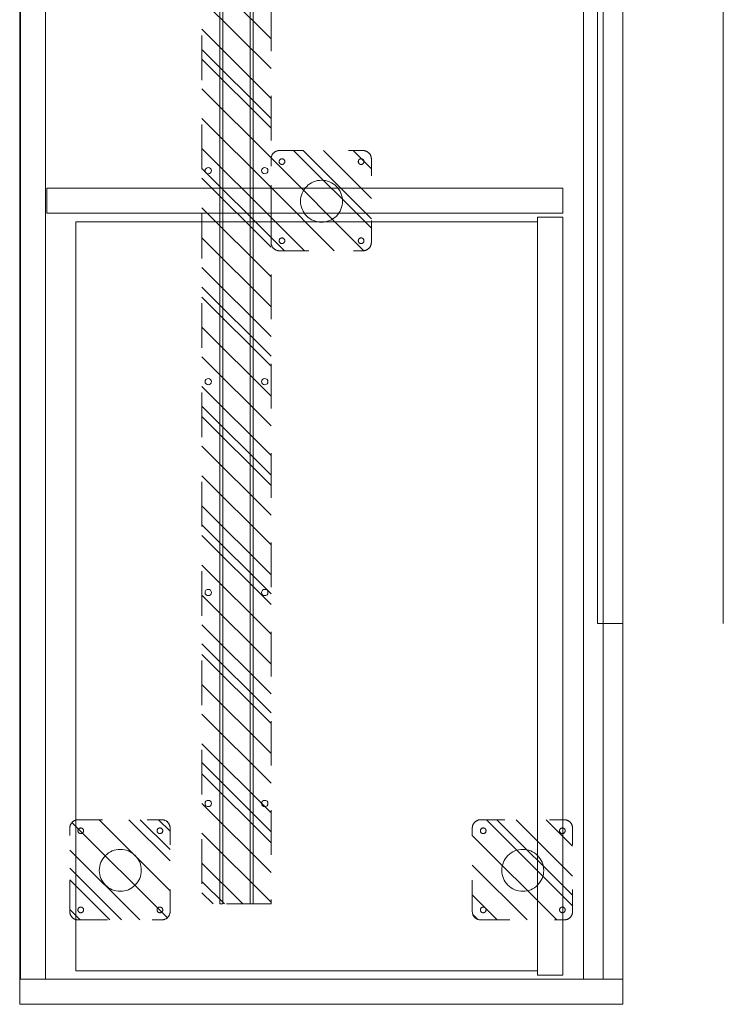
# Model space of a CAD drawing. Header units: inches. Extents: x -416 to -272, y -73 to 47.
# Tile 104 of 206: x -344 to -323, y -73 to -44. Entities that reach past the tile are written whole.
import ezdxf

# ---------------------------------------------------------------- set-up
doc = ezdxf.new("R2010")
doc.units = ezdxf.units.IN
doc.header["$LTSCALE"] = 32
doc.header["$MEASUREMENT"] = 0
doc.linetypes.add('Dash Style-1', pattern=[0.083328, 0.041656, -0.041672])
for name, color, linetype, lineweight in [('DashLine', 7, 'Continuous', 13), ('DashLineFill', 7, 'Dash Style-1', 13), ('Drawing', 7, 'Continuous', 18), ('None', 7, 'Continuous', 18), ('SolidLine', 7, 'Continuous', 15)]:
    doc.layers.add(name, color=color, linetype=linetype, lineweight=lineweight)
pattern_1 = [(45, (0, 0), (-1.61302, 1.93572), []), (45, (-1.0608, 1.0608), (-0.472346, 0.416761), [])]

# ---------------------------------------------------------------- blocks, each defined once
blk = doc.blocks.new('Slate-CredenzaFoot (2D)')
at = {"layer": 'DashLineFill', "linetype": 'Continuous', "lineweight": 13}
h = blk.add_hatch(dxfattribs=at)
h.set_pattern_fill('Steel', color=253, style=0, pattern_type=2)
h.set_pattern_definition(pattern_1)
edge = h.paths.add_edge_path()
edge.add_arc((-1.246, 1.246), 0.25, 90, 180, ccw=False)
edge.add_line((-1.246, 1.496), (1.246, 1.496))
edge.add_arc((1.246, 1.246), 0.25, 0, 90, ccw=False)
edge.add_line((1.496, 1.246), (1.496, -1.246))
edge.add_arc((1.246, -1.246), 0.25, -90, 0, ccw=False)
edge.add_line((1.246, -1.496), (-1.246, -1.496))
edge.add_arc((-1.246, -1.246), 0.25, 180, 270, ccw=False)
edge.add_line((-1.496, -1.246), (-1.496, 1.246))
at = {"layer": 'DashLine', "flags": 128}
blk.add_lwpolyline([(-0.016, 0.616), (0.046, 0.613), (0.106, 0.604), (0.166, 0.589), (0.224, 0.568), (0.279, 0.542), (0.332, 0.511), (0.381, 0.474), (0.427, 0.433), (0.468, 0.387), (0.505, 0.338), (0.536, 0.285), (0.563, 0.23), (0.583, 0.172), (0.598, 0.112), (0.607, 0.051), (0.61, -0.01), (0.607, -0.071), (0.598, -0.132), (0.583, -0.192), (0.563, -0.25), (0.536, -0.305), (0.505, -0.358), (0.468, -0.407), (0.427, -0.453), (0.381, -0.494), (0.332, -0.53), (0.279, -0.562), (0.224, -0.588), (0.166, -0.609), (0.106, -0.624), (0.046, -0.633), (-0.016, -0.636), (-0.077, -0.633), (-0.138, -0.624), (-0.198, -0.609), (-0.255, -0.588), (-0.311, -0.562), (-0.364, -0.53), (-0.413, -0.494), (-0.458, -0.453), (-0.5, -0.407), (-0.536, -0.358), (-0.568, -0.305), (-0.594, -0.25), (-0.615, -0.192), (-0.63, -0.132), (-0.639, -0.071), (-0.642, -0.01), (-0.639, 0.051), (-0.63, 0.112), (-0.615, 0.172), (-0.594, 0.23), (-0.568, 0.285), (-0.536, 0.338), (-0.5, 0.387), (-0.458, 0.433), (-0.413, 0.474), (-0.364, 0.511), (-0.311, 0.542), (-0.255, 0.568), (-0.198, 0.589), (-0.138, 0.604), (-0.077, 0.613)], close=True, dxfattribs=at)
at = {"layer": 'DashLineFill', "flags": 128}
blk.add_lwpolyline([(-1.496, 1.246, -0.414214), (-1.246, 1.496), (1.246, 1.496, -0.414214), (1.496, 1.246), (1.496, -1.246, -0.414214), (1.246, -1.496), (-1.246, -1.496, -0.414214), (-1.496, -1.246)], format="xyb", close=True, dxfattribs=at)
at = {"layer": 'SolidLine', "flags": 128}
for points in [[(-1.197, 1.086), (-1.205, 1.087), (-1.213, 1.088), (-1.221, 1.09), (-1.229, 1.093), (-1.237, 1.096), (-1.244, 1.101), (-1.251, 1.106), (-1.257, 1.111), (-1.262, 1.117), (-1.267, 1.124), (-1.272, 1.131), (-1.275, 1.139), (-1.278, 1.147), (-1.28, 1.155), (-1.281, 1.163), (-1.282, 1.171), (-1.281, 1.179), (-1.28, 1.188), (-1.278, 1.196), (-1.275, 1.204), (-1.272, 1.211), (-1.267, 1.218), (-1.262, 1.225), (-1.257, 1.231), (-1.251, 1.237), (-1.244, 1.242), (-1.237, 1.246), (-1.229, 1.249), (-1.221, 1.252), (-1.213, 1.254), (-1.205, 1.255), (-1.197, 1.256), (-1.189, 1.255), (-1.18, 1.254), (-1.172, 1.252), (-1.165, 1.249), (-1.157, 1.246), (-1.15, 1.242), (-1.143, 1.237), (-1.137, 1.231), (-1.131, 1.225), (-1.127, 1.218), (-1.122, 1.211), (-1.119, 1.204), (-1.116, 1.196), (-1.114, 1.188), (-1.113, 1.179), (-1.112, 1.171), (-1.113, 1.163), (-1.114, 1.155), (-1.116, 1.147), (-1.119, 1.139), (-1.122, 1.131), (-1.127, 1.124), (-1.131, 1.117), (-1.137, 1.111), (-1.143, 1.106), (-1.15, 1.101), (-1.157, 1.096), (-1.165, 1.093), (-1.172, 1.09), (-1.18, 1.088), (-1.189, 1.087)], [(1.165, 1.086), (1.157, 1.087), (1.149, 1.088), (1.141, 1.09), (1.133, 1.093), (1.125, 1.096), (1.118, 1.101), (1.112, 1.106), (1.105, 1.111), (1.1, 1.117), (1.095, 1.124), (1.091, 1.131), (1.087, 1.139), (1.084, 1.147), (1.082, 1.155), (1.081, 1.163), (1.081, 1.171), (1.081, 1.179), (1.082, 1.188), (1.084, 1.196), (1.087, 1.204), (1.091, 1.211), (1.095, 1.218), (1.1, 1.225), (1.105, 1.231), (1.112, 1.237), (1.118, 1.242), (1.125, 1.246), (1.133, 1.249), (1.141, 1.252), (1.149, 1.254), (1.157, 1.255), (1.165, 1.256), (1.174, 1.255), (1.182, 1.254), (1.19, 1.252), (1.198, 1.249), (1.205, 1.246), (1.212, 1.242), (1.219, 1.237), (1.225, 1.231), (1.231, 1.225), (1.236, 1.218), (1.24, 1.211), (1.244, 1.204), (1.246, 1.196), (1.248, 1.188), (1.25, 1.179), (1.25, 1.171), (1.25, 1.163), (1.248, 1.155), (1.246, 1.147), (1.244, 1.139), (1.24, 1.131), (1.236, 1.124), (1.231, 1.117), (1.225, 1.111), (1.219, 1.106), (1.212, 1.101), (1.205, 1.096), (1.198, 1.093), (1.19, 1.09), (1.182, 1.088), (1.174, 1.087)], [(-1.197, -1.276), (-1.205, -1.275), (-1.213, -1.274), (-1.221, -1.272), (-1.229, -1.269), (-1.237, -1.266), (-1.244, -1.261), (-1.251, -1.257), (-1.257, -1.251), (-1.262, -1.245), (-1.267, -1.238), (-1.272, -1.231), (-1.275, -1.223), (-1.278, -1.216), (-1.28, -1.208), (-1.281, -1.199), (-1.282, -1.191), (-1.281, -1.183), (-1.28, -1.175), (-1.278, -1.167), (-1.275, -1.159), (-1.272, -1.151), (-1.267, -1.144), (-1.262, -1.137), (-1.257, -1.131), (-1.251, -1.126), (-1.244, -1.121), (-1.237, -1.116), (-1.229, -1.113), (-1.221, -1.11), (-1.213, -1.108), (-1.205, -1.107), (-1.197, -1.106), (-1.189, -1.107), (-1.18, -1.108), (-1.172, -1.11), (-1.165, -1.113), (-1.157, -1.116), (-1.15, -1.121), (-1.143, -1.126), (-1.137, -1.131), (-1.131, -1.137), (-1.127, -1.144), (-1.122, -1.151), (-1.119, -1.159), (-1.116, -1.167), (-1.114, -1.175), (-1.113, -1.183), (-1.112, -1.191), (-1.113, -1.199), (-1.114, -1.208), (-1.116, -1.216), (-1.119, -1.223), (-1.122, -1.231), (-1.127, -1.238), (-1.131, -1.245), (-1.137, -1.251), (-1.143, -1.257), (-1.15, -1.261), (-1.157, -1.266), (-1.165, -1.269), (-1.172, -1.272), (-1.18, -1.274), (-1.189, -1.275)], [(1.165, -1.276), (1.157, -1.275), (1.149, -1.274), (1.141, -1.272), (1.133, -1.269), (1.125, -1.266), (1.118, -1.261), (1.112, -1.257), (1.105, -1.251), (1.1, -1.245), (1.095, -1.238), (1.091, -1.231), (1.087, -1.223), (1.084, -1.216), (1.082, -1.208), (1.081, -1.199), (1.081, -1.191), (1.081, -1.183), (1.082, -1.175), (1.084, -1.167), (1.087, -1.159), (1.091, -1.151), (1.095, -1.144), (1.1, -1.137), (1.105, -1.131), (1.112, -1.126), (1.118, -1.121), (1.125, -1.116), (1.133, -1.113), (1.141, -1.11), (1.149, -1.108), (1.157, -1.107), (1.165, -1.106), (1.174, -1.107), (1.182, -1.108), (1.19, -1.11), (1.198, -1.113), (1.205, -1.116), (1.212, -1.121), (1.219, -1.126), (1.225, -1.131), (1.231, -1.137), (1.236, -1.144), (1.24, -1.151), (1.244, -1.159), (1.246, -1.167), (1.248, -1.175), (1.25, -1.183), (1.25, -1.191), (1.25, -1.199), (1.248, -1.208), (1.246, -1.216), (1.244, -1.223), (1.24, -1.231), (1.236, -1.238), (1.231, -1.245), (1.225, -1.251), (1.219, -1.257), (1.212, -1.261), (1.205, -1.266), (1.198, -1.269), (1.19, -1.272), (1.182, -1.274), (1.174, -1.275)]]:
    blk.add_lwpolyline(points, close=True, dxfattribs=at)
blk = doc.blocks.new('Group-5')
at = {"layer": 'DashLineFill', "linetype": 'Continuous', "lineweight": 13}
h = blk.add_hatch(dxfattribs=at)
h.set_pattern_fill('Steel', color=253, style=0, pattern_type=2)
h.set_pattern_definition(pattern_1)
h.paths.add_polyline_path([(2.996, -7.5), (2.996, -5.438), (44.996, -5.438), (44.996, -7.5)])
at = {"layer": 'DashLine', "flags": 128}
for points in [[(2.996, -6.063), (2.996, -5.969), (44.996, -5.969), (44.996, -6.063)], [(2.996, -6.969), (2.996, -6.875), (44.996, -6.875), (44.996, -6.969)]]:
    blk.add_lwpolyline(points, close=True, dxfattribs=at)
at = {"layer": 'DashLineFill', "flags": 128}
blk.add_lwpolyline([(2.996, -7.5), (2.996, -5.438), (44.996, -5.438), (44.996, -7.5)], close=True, dxfattribs=at)
at = {"layer": 'SolidLine', "flags": 128}
for points in [[(5.902, -5.625, -0.414214), (5.996, -5.531, -0.414214), (6.09, -5.625, -0.414214), (5.996, -5.719, -0.414214)], [(5.902, -5.625, -0.414214), (5.996, -5.531, -0.414214), (6.09, -5.625, -0.414214), (5.996, -5.719, -0.414214)], [(12.202, -5.625, -0.414214), (12.295, -5.531, -0.414214), (12.389, -5.625, -0.414214), (12.295, -5.719, -0.414214)], [(18.501, -5.625, -0.414214), (18.594, -5.531, -0.414214), (18.688, -5.625, -0.414214), (18.594, -5.719, -0.414214)], [(24.8, -5.625, -0.414214), (24.894, -5.531, -0.414214), (24.987, -5.625, -0.414214), (24.894, -5.719, -0.414214)], [(5.902, -7.313, -0.414214), (5.996, -7.219, -0.414214), (6.09, -7.313, -0.414214), (5.996, -7.406, -0.414214)], [(5.902, -7.313, -0.414214), (5.996, -7.219, -0.414214), (6.09, -7.313, -0.414214), (5.996, -7.406, -0.414214)], [(12.202, -7.313, -0.414214), (12.295, -7.219, -0.414214), (12.389, -7.313, -0.414214), (12.295, -7.406, -0.414214)], [(18.501, -7.313, -0.414214), (18.594, -7.219, -0.414214), (18.688, -7.313, -0.414214), (18.594, -7.406, -0.414214)], [(24.8, -7.313, -0.414214), (24.894, -7.219, -0.414214), (24.987, -7.313, -0.414214), (24.894, -7.406, -0.414214)]]:
    blk.add_lwpolyline(points, format="xyb", close=True, dxfattribs=at)
blk = doc.blocks.new('Group-6')
at = {"layer": 'DashLine', "flags": 128}
blk.add_lwpolyline([(1.004, -1.673), (23.366, -1.673), (23.366, -15.453), (1.004, -15.453)], close=True, dxfattribs=at)
blk = doc.blocks.new('Group-7')
at = {"layer": 'DashLine', "flags": 128}
blk.add_lwpolyline([(1.004, -1.673), (23.366, -1.673), (23.366, -15.453), (1.004, -15.453)], close=True, dxfattribs=at)
blk = doc.blocks.new('Group-8')
at = {"layer": 'DashLine', "flags": 128}
for points in [[(23.622, -0.807), (24.37, -0.807), (24.37, -16.201), (23.622, -16.201)], [(0.866, -15.453), (23.504, -15.453), (23.504, -16.201), (0.866, -16.201)], [(0.748, -16.819), (47.244, -16.819), (47.244, -17.409), (0.748, -17.409)], [(11.368, -17.244), (35.994, -17.244), (35.994, -17.992), (11.368, -17.992)]]:
    blk.add_lwpolyline(points, close=True, dxfattribs=at)
at = {"layer": 'SolidLine'}
blk.add_line((11.368, -20.992), (35.994, -20.992), dxfattribs=at)
at = {"layer": 'SolidLine', "flags": 128}
for points in [[(0, 0), (0.748, 0), (0.748, -17.992), (0, -17.992)], [(0, 0), (47.992, 0), (47.992, -17.992), (0, -17.992)], [(0.748, -0.02), (47.244, -0.02), (47.244, -0.768), (0.748, -0.768)]]:
    blk.add_lwpolyline(points, close=True, dxfattribs=at)
at = {"layer": 'None'}
for name in ['Group-5', 'Group-6', 'Group-7']:
    blk.add_blockref(name, (0, 0), dxfattribs=at)
at = {"layer": 'None', "color": 7}
for p in [(4.016, -2.992), (23.996, -8.996), (4.016, -15)]:
    blk.add_blockref('Slate-CredenzaFoot (2D)', p, dxfattribs=at)
blk = doc.blocks.new('Group-9')
at = {"layer": 'None'}
blk.add_blockref('Group-8', (0, 0), dxfattribs=at)
blk = doc.blocks.new('SL Leg Credenza (2D)-1')
at = {"layer": 'None'}
blk.add_blockref('Group-9', (0, 0), dxfattribs=at)
at = {"layer": 'Drawing', "color": 0, "flags": 1}
for tag in ['Tag', 'Catalog', 'Custom', 'FinishGroup', 'Discount', 'Item2', 'Item3', 'Item6', 'Item8', 'Item9', 'Item10', 'Item12', 'Item13', 'Item16', 'Item18', 'Item19', 'Item20', 'Item21', 'Item22', 'Item23', 'Item24', 'Item25', 'Option1', 'Option2', 'Option3', 'Option4', 'Option5', 'Option6', 'Option7', 'Option8', 'Option9', 'Option10', 'Option11', 'Option12', 'Item1', 'Item4', 'Item5', 'Item7', 'Item11', 'Item14', 'Item15', 'Item17']:
    blk.add_attdef(tag, (-12.693, -58.515), '', height=0.00709, dxfattribs=at)

msp = doc.modelspace()

# ---------------------------------------------------------------- block references
at = {"layer": 'Drawing', "rotation": 90}
msp.add_blockref('SL Leg Credenza (2D)-1', (-343.717, -73.492), dxfattribs=at)

doc.saveas('drawing.dxf')
